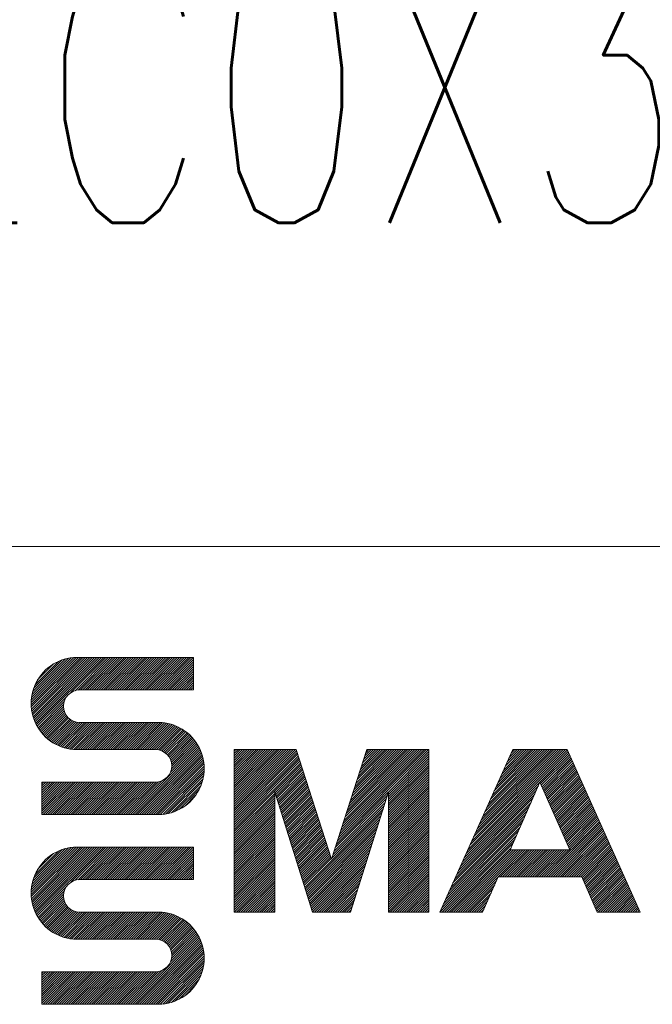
# Model space of a CAD drawing. Header units: millimetres. Extents: x 0 to 1189, y 0 to 841.
# Tile 13 of 26: x 1050 to 1061, y 18 to 37. Entities that reach past the tile are written whole.
import ezdxf

# ---------------------------------------------------------------- set-up
doc = ezdxf.new("R2010")
doc.units = ezdxf.units.MM
doc.layers.get('0').update_dxf_attribs({"linetype": 'CONTINUOUS'})
doc.layers.add('220', color=7, linetype='CONTINUOUS', true_color=0xffffff)
doc.styles.add('latin_extended', font='simplex.shx')

# ---------------------------------------------------------------- blocks, each defined once
blk = doc.blocks.new('HATCH7')
at = {"color": 1, "linetype": 'Continuous', "lineweight": 13}
for p, q in [((1053.513, 23.14), (1053.543, 23.17)), ((1053.513, 23.097), (1053.586, 23.17)), ((1053.513, 23.055), (1053.628, 23.17)), ((1053.513, 23.013), (1053.67, 23.17)), ((1053.513, 22.97), (1053.713, 23.17)), ((1053.513, 22.928), (1053.755, 23.17)), ((1053.513, 22.885), (1053.798, 23.17)), ((1053.513, 22.843), (1053.84, 23.17)), ((1053.513, 22.8), (1053.883, 23.17)), ((1053.513, 22.758), (1053.925, 23.17)), ((1053.513, 22.716), (1053.967, 23.17)), ((1053.513, 22.673), (1054.01, 23.17)), ((1053.513, 22.631), (1054.052, 23.17)), ((1053.513, 22.588), (1054.095, 23.17)), ((1053.513, 22.546), (1054.137, 23.17)), ((1053.513, 22.503), (1054.179, 23.17)), ((1053.513, 22.461), (1054.222, 23.17)), ((1053.513, 22.419), (1054.264, 23.17)), ((1053.513, 22.376), (1054.307, 23.17)), ((1053.513, 22.334), (1054.349, 23.17)), ((1053.513, 22.291), (1054.392, 23.17)), ((1053.513, 22.249), (1054.434, 23.17)), ((1053.513, 22.206), (1054.476, 23.17)), ((1053.513, 22.164), (1054.519, 23.17)), ((1053.513, 22.122), (1054.561, 23.17)), ((1053.513, 22.079), (1054.604, 23.17)), ((1053.513, 22.037), (1054.646, 23.17)), ((1053.513, 21.994), (1054.665, 23.147)), ((1053.513, 21.952), (1054.676, 23.115)), ((1053.513, 21.909), (1054.686, 23.083)), ((1055.423, 21.486), (1057.107, 23.17)), ((1055.444, 21.549), (1057.064, 23.17)), ((1055.464, 21.612), (1057.022, 23.17)), ((1055.484, 21.675), (1056.98, 23.17)), ((1055.505, 21.737), (1056.937, 23.17)), ((1055.525, 21.8), (1056.895, 23.17)), ((1055.545, 21.863), (1056.852, 23.17)), ((1055.565, 21.926), (1056.81, 23.17)), ((1055.586, 21.988), (1056.768, 23.17)), ((1055.606, 22.051), (1056.725, 23.17)), ((1055.626, 22.114), (1056.683, 23.17)), ((1055.647, 22.176), (1056.64, 23.17)), ((1055.667, 22.239), (1056.598, 23.17)), ((1055.687, 22.302), (1056.555, 23.17)), ((1055.708, 22.365), (1056.513, 23.17)), ((1055.728, 22.427), (1056.471, 23.17)), ((1055.748, 22.49), (1056.428, 23.17)), ((1055.768, 22.553), (1056.386, 23.17)), ((1055.789, 22.615), (1056.343, 23.17)), ((1055.809, 22.678), (1056.301, 23.17)), ((1055.829, 22.741), (1056.258, 23.17)), ((1055.85, 22.804), (1056.216, 23.17)), ((1055.87, 22.866), (1056.174, 23.17)), ((1055.89, 22.929), (1056.131, 23.17)), ((1055.91, 22.992), (1056.089, 23.17)), ((1055.931, 23.054), (1056.046, 23.17)), ((1055.951, 23.117), (1056.004, 23.17)), ((1056.363, 22.384), (1057.113, 23.134)), ((1056.363, 22.341), (1057.113, 23.091)), ((1053.513, 21.867), (1054.697, 23.051)), ((1053.513, 21.825), (1054.707, 23.019)), ((1053.513, 21.782), (1054.717, 22.986)), ((1053.513, 21.74), (1054.728, 22.954)), ((1053.513, 21.697), (1054.738, 22.922)), ((1056.363, 22.299), (1057.113, 23.049)), ((1056.363, 22.256), (1057.113, 23.006)), ((1056.363, 22.214), (1057.113, 22.964)), ((1056.363, 22.171), (1057.113, 22.921)), ((1053.513, 21.655), (1054.748, 22.89)), ((1054.269, 22.368), (1054.759, 22.858)), ((1054.279, 22.336), (1054.769, 22.826)), ((1054.289, 22.304), (1054.779, 22.794)), ((1054.299, 22.272), (1054.79, 22.762)), ((1054.31, 22.239), (1054.8, 22.73)), ((1056.363, 22.129), (1057.113, 22.879)), ((1056.363, 22.087), (1057.113, 22.837)), ((1056.363, 22.044), (1057.113, 22.794)), ((1056.363, 22.002), (1057.113, 22.752)), ((1054.32, 22.207), (1054.811, 22.698)), ((1054.33, 22.175), (1054.821, 22.666)), ((1054.34, 22.143), (1054.831, 22.634)), ((1054.35, 22.11), (1054.842, 22.602)), ((1054.36, 22.078), (1054.852, 22.57)), ((1054.371, 22.046), (1054.862, 22.538)), ((1056.363, 21.959), (1057.113, 22.709)), ((1056.363, 21.917), (1057.113, 22.667)), ((1056.363, 21.874), (1057.113, 22.624)), ((1056.363, 21.832), (1057.113, 22.582)), ((1056.363, 21.79), (1057.113, 22.54)), ((1053.513, 21.612), (1054.263, 22.362)), ((1054.381, 22.014), (1054.873, 22.506)), ((1054.391, 21.981), (1054.883, 22.474)), ((1054.401, 21.949), (1054.894, 22.442)), ((1054.411, 21.917), (1054.904, 22.409)), ((1054.422, 21.885), (1054.914, 22.377)), ((1055.403, 21.424), (1056.362, 22.382)), ((1056.363, 21.747), (1057.113, 22.497)), ((1056.363, 21.705), (1057.113, 22.455)), ((1056.363, 21.662), (1057.113, 22.412)), ((1056.363, 21.62), (1057.113, 22.37)), ((1053.513, 21.57), (1054.263, 22.32)), ((1053.513, 21.528), (1054.263, 22.278)), ((1053.513, 21.485), (1054.263, 22.235)), ((1053.513, 21.443), (1054.263, 22.193)), ((1054.432, 21.852), (1054.925, 22.345)), ((1054.442, 21.82), (1054.935, 22.313)), ((1054.452, 21.788), (1054.945, 22.281)), ((1054.462, 21.756), (1054.956, 22.249)), ((1054.472, 21.723), (1054.966, 22.217)), ((1054.483, 21.691), (1054.977, 22.185)), ((1055.342, 21.236), (1056.303, 22.196)), ((1055.363, 21.298), (1056.322, 22.258)), ((1055.383, 21.361), (1056.342, 22.32)), ((1056.363, 21.577), (1057.113, 22.327)), ((1056.363, 21.535), (1057.113, 22.285)), ((1056.363, 21.493), (1057.113, 22.243)), ((1056.363, 21.45), (1057.113, 22.2)), ((1053.513, 21.4), (1054.263, 22.15)), ((1053.513, 21.358), (1054.263, 22.108)), ((1053.513, 21.316), (1054.263, 22.066)), ((1053.513, 21.273), (1054.263, 22.023)), ((1054.493, 21.659), (1054.987, 22.153)), ((1054.503, 21.627), (1054.997, 22.121)), ((1054.513, 21.594), (1055.008, 22.089)), ((1054.523, 21.562), (1055.018, 22.057)), ((1054.534, 21.53), (1055.028, 22.025)), ((1054.544, 21.498), (1055.039, 21.993)), ((1054.819, 20.627), (1056.264, 22.072)), ((1054.829, 20.595), (1056.244, 22.01)), ((1055.322, 21.173), (1056.283, 22.134)), ((1056.363, 21.408), (1057.113, 22.158)), ((1056.363, 21.365), (1057.113, 22.115)), ((1056.363, 21.323), (1057.113, 22.073)), ((1056.363, 21.281), (1057.113, 22.031)), ((1053.513, 21.231), (1054.263, 21.981)), ((1053.513, 21.188), (1054.263, 21.938)), ((1053.513, 21.146), (1054.263, 21.896)), ((1053.513, 21.103), (1054.263, 21.853)), ((1053.513, 21.061), (1054.263, 21.811)), ((1054.554, 21.465), (1055.049, 21.961)), ((1054.564, 21.433), (1055.06, 21.929)), ((1054.574, 21.401), (1055.07, 21.897)), ((1054.584, 21.369), (1055.08, 21.865)), ((1054.595, 21.336), (1055.091, 21.832)), ((1054.839, 20.563), (1056.225, 21.948)), ((1054.849, 20.53), (1056.205, 21.886)), ((1054.859, 20.498), (1056.185, 21.824)), ((1056.363, 21.238), (1057.113, 21.988)), ((1056.363, 21.196), (1057.113, 21.946)), ((1056.363, 21.153), (1057.113, 21.903)), ((1056.363, 21.111), (1057.113, 21.861)), ((1056.363, 21.068), (1057.113, 21.818)), ((1053.513, 21.019), (1054.263, 21.769)), ((1053.513, 20.976), (1054.263, 21.726)), ((1053.513, 20.934), (1054.263, 21.684)), ((1053.513, 20.891), (1054.263, 21.641)), ((1054.605, 21.304), (1055.101, 21.8)), ((1054.615, 21.272), (1055.111, 21.768)), ((1054.625, 21.24), (1055.122, 21.736)), ((1054.635, 21.207), (1055.132, 21.704)), ((1054.646, 21.175), (1055.142, 21.672)), ((1054.656, 21.143), (1055.153, 21.64)), ((1054.87, 20.466), (1056.166, 21.762)), ((1054.88, 20.434), (1056.146, 21.7)), ((1054.89, 20.401), (1056.127, 21.638)), ((1056.363, 21.026), (1057.113, 21.776)), ((1056.363, 20.984), (1057.113, 21.734)), ((1056.363, 20.941), (1057.113, 21.691)), ((1056.363, 20.899), (1057.113, 21.649)), ((1053.513, 20.849), (1054.263, 21.599)), ((1053.513, 20.806), (1054.263, 21.556)), ((1053.513, 20.764), (1054.263, 21.514)), ((1053.513, 20.722), (1054.263, 21.472)), ((1054.666, 21.111), (1055.163, 21.608)), ((1054.676, 21.079), (1055.174, 21.576)), ((1054.686, 21.046), (1055.184, 21.544)), ((1054.696, 21.014), (1055.194, 21.512)), ((1054.707, 20.982), (1055.205, 21.48)), ((1054.717, 20.95), (1055.215, 21.448)), ((1054.9, 20.369), (1056.107, 21.576)), ((1054.91, 20.337), (1056.087, 21.514)), ((1054.92, 20.305), (1056.068, 21.452)), ((1056.363, 20.856), (1057.113, 21.606)), ((1056.363, 20.814), (1057.113, 21.564)), ((1056.363, 20.771), (1057.113, 21.521)), ((1056.363, 20.729), (1057.113, 21.479)), ((1053.513, 20.679), (1054.263, 21.429)), ((1053.513, 20.637), (1054.263, 21.387)), ((1053.513, 20.594), (1054.263, 21.344)), ((1053.513, 20.552), (1054.263, 21.302)), ((1054.727, 20.917), (1055.225, 21.416)), ((1054.737, 20.885), (1055.236, 21.384)), ((1054.747, 20.853), (1055.246, 21.352)), ((1054.758, 20.821), (1055.257, 21.32)), ((1054.768, 20.788), (1055.267, 21.288)), ((1054.931, 20.272), (1056.048, 21.39)), ((1054.941, 20.24), (1056.029, 21.328)), ((1054.951, 20.208), (1056.009, 21.266)), ((1056.363, 20.687), (1057.113, 21.437)), ((1056.363, 20.644), (1057.113, 21.394)), ((1056.363, 20.602), (1057.113, 21.352)), ((1056.363, 20.559), (1057.113, 21.309)), ((1056.363, 20.517), (1057.113, 21.267)), ((1053.513, 20.509), (1054.263, 21.259)), ((1053.513, 20.467), (1054.263, 21.217)), ((1053.513, 20.425), (1054.263, 21.175)), ((1053.513, 20.382), (1054.263, 21.132)), ((1053.513, 20.34), (1054.263, 21.09)), ((1054.778, 20.756), (1055.277, 21.255)), ((1054.788, 20.724), (1055.288, 21.223)), ((1054.798, 20.692), (1055.298, 21.191)), ((1054.808, 20.659), (1055.308, 21.159)), ((1054.961, 20.176), (1055.99, 21.204)), ((1054.998, 20.17), (1055.97, 21.142)), ((1055.04, 20.17), (1055.95, 21.08)), ((1056.363, 20.474), (1057.113, 21.224)), ((1056.363, 20.432), (1057.113, 21.182)), ((1056.363, 20.39), (1057.113, 21.14)), ((1056.363, 20.347), (1057.113, 21.097)), ((1053.513, 20.297), (1054.263, 21.047)), ((1053.513, 20.255), (1054.263, 21.005)), ((1053.513, 20.212), (1054.263, 20.962)), ((1053.513, 20.17), (1054.263, 20.92)), ((1055.083, 20.17), (1055.931, 21.018)), ((1055.125, 20.17), (1055.911, 20.956)), ((1056.363, 20.305), (1057.113, 21.055)), ((1056.363, 20.262), (1057.113, 21.012)), ((1056.363, 20.22), (1057.113, 20.97)), ((1056.363, 20.177), (1057.113, 20.927)), ((1053.555, 20.17), (1054.263, 20.878)), ((1053.598, 20.17), (1054.263, 20.835)), ((1053.64, 20.17), (1054.263, 20.793)), ((1053.683, 20.17), (1054.263, 20.75)), ((1055.168, 20.17), (1055.892, 20.894)), ((1055.21, 20.17), (1055.872, 20.832)), ((1055.252, 20.17), (1055.852, 20.77)), ((1056.398, 20.17), (1057.113, 20.885)), ((1056.44, 20.17), (1057.113, 20.843)), ((1056.483, 20.17), (1057.113, 20.8)), ((1056.525, 20.17), (1057.113, 20.758)), ((1053.725, 20.17), (1054.263, 20.708)), ((1053.768, 20.17), (1054.263, 20.665)), ((1053.81, 20.17), (1054.263, 20.623)), ((1053.852, 20.17), (1054.263, 20.581)), ((1053.895, 20.17), (1054.263, 20.538)), ((1055.295, 20.17), (1055.833, 20.708)), ((1055.337, 20.17), (1055.813, 20.646)), ((1055.38, 20.17), (1055.794, 20.584)), ((1056.568, 20.17), (1057.113, 20.715)), ((1056.61, 20.17), (1057.113, 20.673)), ((1056.653, 20.17), (1057.113, 20.63)), ((1056.695, 20.17), (1057.113, 20.588)), ((1056.737, 20.17), (1057.113, 20.546)), ((1053.937, 20.17), (1054.263, 20.496)), ((1053.98, 20.17), (1054.263, 20.453)), ((1054.022, 20.17), (1054.263, 20.411)), ((1054.064, 20.17), (1054.263, 20.368)), ((1055.422, 20.17), (1055.774, 20.522)), ((1055.465, 20.17), (1055.755, 20.46)), ((1055.507, 20.17), (1055.735, 20.398)), ((1056.78, 20.17), (1057.113, 20.503)), ((1056.822, 20.17), (1057.113, 20.461)), ((1056.865, 20.17), (1057.113, 20.418)), ((1056.907, 20.17), (1057.113, 20.376)), ((1054.107, 20.17), (1054.263, 20.326)), ((1054.149, 20.17), (1054.263, 20.284)), ((1054.192, 20.17), (1054.263, 20.241)), ((1054.234, 20.17), (1054.263, 20.199)), ((1055.549, 20.17), (1055.715, 20.336)), ((1055.592, 20.17), (1055.696, 20.274)), ((1055.634, 20.17), (1055.676, 20.212)), ((1056.949, 20.17), (1057.113, 20.333)), ((1056.992, 20.17), (1057.113, 20.291)), ((1057.034, 20.17), (1057.113, 20.249)), ((1057.077, 20.17), (1057.113, 20.206))]:
    blk.add_line(p, q, dxfattribs=at)
blk = doc.blocks.new('HATCH9')
at = {"color": 1, "linetype": 'Continuous', "lineweight": 13}
for p, q in [((1057.764, 21.173), (1059.694, 23.102)), ((1057.799, 21.25), (1059.68, 23.131)), ((1057.834, 21.327), (1059.667, 23.161)), ((1057.868, 21.404), (1059.634, 23.17)), ((1057.903, 21.481), (1059.592, 23.17)), ((1057.938, 21.559), (1059.549, 23.17)), ((1057.973, 21.636), (1059.507, 23.17)), ((1058.007, 21.713), (1059.464, 23.17)), ((1058.042, 21.79), (1059.422, 23.17)), ((1058.077, 21.867), (1059.38, 23.17)), ((1058.111, 21.944), (1059.337, 23.17)), ((1058.146, 22.021), (1059.295, 23.17)), ((1058.181, 22.099), (1059.252, 23.17)), ((1058.216, 22.176), (1059.21, 23.17)), ((1058.25, 22.253), (1059.167, 23.17)), ((1058.285, 22.33), (1059.125, 23.17)), ((1058.32, 22.407), (1059.083, 23.17)), ((1058.354, 22.484), (1059.04, 23.17)), ((1058.389, 22.561), (1058.998, 23.17)), ((1058.424, 22.638), (1058.955, 23.17)), ((1058.459, 22.716), (1058.913, 23.17)), ((1058.493, 22.793), (1058.87, 23.17)), ((1058.528, 22.87), (1058.828, 23.17)), ((1058.563, 22.947), (1058.786, 23.17)), ((1058.597, 23.024), (1058.743, 23.17)), ((1058.632, 23.101), (1058.701, 23.17)), ((1059.175, 22.541), (1059.707, 23.073)), ((1059.188, 22.511), (1059.72, 23.044)), ((1059.201, 22.482), (1059.733, 23.014)), ((1059.214, 22.453), (1059.746, 22.985)), ((1059.227, 22.423), (1059.759, 22.956)), ((1059.24, 22.394), (1059.773, 22.927)), ((1059.253, 22.364), (1059.786, 22.897)), ((1059.266, 22.335), (1059.799, 22.868)), ((1059.279, 22.305), (1059.812, 22.839)), ((1059.292, 22.276), (1059.825, 22.809)), ((1059.305, 22.247), (1059.838, 22.78)), ((1059.318, 22.217), (1059.852, 22.751)), ((1059.331, 22.188), (1059.865, 22.722)), ((1059.344, 22.158), (1059.878, 22.692)), ((1059.357, 22.129), (1059.891, 22.663)), ((1059.37, 22.099), (1059.904, 22.634)), ((1059.383, 22.07), (1059.917, 22.605)), ((1059.396, 22.041), (1059.931, 22.575)), ((1059.409, 22.011), (1059.944, 22.546)), ((1057.695, 21.019), (1059.099, 22.423)), ((1057.73, 21.096), (1059.133, 22.499)), ((1059.422, 21.982), (1059.957, 22.517)), ((1059.435, 21.952), (1059.97, 22.488)), ((1059.448, 21.923), (1059.983, 22.458)), ((1059.461, 21.893), (1059.996, 22.429)), ((1059.474, 21.864), (1060.01, 22.4)), ((1059.487, 21.835), (1060.023, 22.371)), ((1057.591, 20.787), (1058.998, 22.195)), ((1057.625, 20.864), (1059.032, 22.271)), ((1057.66, 20.941), (1059.066, 22.347)), ((1059.5, 21.805), (1060.036, 22.341)), ((1059.513, 21.776), (1060.049, 22.312)), ((1059.526, 21.746), (1060.062, 22.283)), ((1059.539, 21.717), (1060.075, 22.254)), ((1059.552, 21.688), (1060.089, 22.224)), ((1059.565, 21.658), (1060.102, 22.195)), ((1057.521, 20.633), (1058.931, 22.043)), ((1057.556, 20.71), (1058.965, 22.119)), ((1059.578, 21.629), (1060.115, 22.166)), ((1059.591, 21.599), (1060.128, 22.137)), ((1059.604, 21.57), (1060.141, 22.107)), ((1059.617, 21.54), (1060.154, 22.078)), ((1059.63, 21.511), (1060.168, 22.049)), ((1059.643, 21.482), (1060.181, 22.019)), ((1059.656, 21.452), (1060.194, 21.99)), ((1057.417, 20.401), (1058.83, 21.815)), ((1057.452, 20.479), (1058.864, 21.891)), ((1057.487, 20.556), (1058.898, 21.967)), ((1059.236, 20.82), (1060.26, 21.844)), ((1059.278, 20.82), (1060.273, 21.815)), ((1059.669, 21.423), (1060.207, 21.961)), ((1059.682, 21.393), (1060.22, 21.932)), ((1059.695, 21.364), (1060.233, 21.902)), ((1059.708, 21.334), (1060.247, 21.873)), ((1057.348, 20.247), (1058.763, 21.663)), ((1057.382, 20.324), (1058.797, 21.739)), ((1059.321, 20.82), (1060.286, 21.785)), ((1059.363, 20.82), (1060.299, 21.756)), ((1059.405, 20.82), (1060.312, 21.727)), ((1059.448, 20.82), (1060.326, 21.698)), ((1059.49, 20.82), (1060.339, 21.668)), ((1059.533, 20.82), (1060.352, 21.639)), ((1057.313, 20.17), (1058.73, 21.587)), ((1057.355, 20.17), (1058.696, 21.511)), ((1059.575, 20.82), (1060.365, 21.61)), ((1059.618, 20.82), (1060.378, 21.581)), ((1059.66, 20.82), (1060.391, 21.551)), ((1059.702, 20.82), (1060.405, 21.522)), ((1059.745, 20.82), (1060.418, 21.493)), ((1059.787, 20.82), (1060.431, 21.464)), ((1057.398, 20.17), (1058.662, 21.435)), ((1057.44, 20.17), (1058.629, 21.359)), ((1057.483, 20.17), (1058.633, 21.32)), ((1057.525, 20.17), (1058.675, 21.32)), ((1057.568, 20.17), (1058.718, 21.32)), ((1057.61, 20.17), (1058.76, 21.32)), ((1057.652, 20.17), (1058.802, 21.32)), ((1057.695, 20.17), (1058.845, 21.32)), ((1057.737, 20.17), (1058.887, 21.32)), ((1058.43, 20.82), (1058.93, 21.32)), ((1058.472, 20.82), (1058.972, 21.32)), ((1058.514, 20.82), (1059.014, 21.32)), ((1058.557, 20.82), (1059.057, 21.32)), ((1058.599, 20.82), (1059.099, 21.32)), ((1058.642, 20.82), (1059.142, 21.32)), ((1058.684, 20.82), (1059.184, 21.32)), ((1058.727, 20.82), (1059.227, 21.32)), ((1058.769, 20.82), (1059.269, 21.32)), ((1058.811, 20.82), (1059.311, 21.32)), ((1058.854, 20.82), (1059.354, 21.32)), ((1058.896, 20.82), (1059.396, 21.32)), ((1058.939, 20.82), (1059.439, 21.32)), ((1058.981, 20.82), (1059.481, 21.32)), ((1059.024, 20.82), (1059.524, 21.32)), ((1059.066, 20.82), (1059.566, 21.32)), ((1059.108, 20.82), (1059.608, 21.32)), ((1059.151, 20.82), (1059.651, 21.32)), ((1059.193, 20.82), (1059.693, 21.32)), ((1059.83, 20.82), (1060.444, 21.434)), ((1059.872, 20.82), (1060.457, 21.405)), ((1059.915, 20.82), (1060.47, 21.376)), ((1059.942, 20.805), (1060.484, 21.346)), ((1059.955, 20.775), (1060.497, 21.317)), ((1059.968, 20.746), (1060.51, 21.288)), ((1059.981, 20.717), (1060.523, 21.259)), ((1059.994, 20.687), (1060.536, 21.229)), ((1060.007, 20.658), (1060.549, 21.2)), ((1060.02, 20.628), (1060.563, 21.171)), ((1060.033, 20.599), (1060.576, 21.142)), ((1060.046, 20.569), (1060.589, 21.112)), ((1060.059, 20.54), (1060.602, 21.083)), ((1060.072, 20.511), (1060.615, 21.054)), ((1060.085, 20.481), (1060.628, 21.025)), ((1060.098, 20.452), (1060.642, 20.995)), ((1060.111, 20.422), (1060.655, 20.966)), ((1060.124, 20.393), (1060.668, 20.937)), ((1060.137, 20.363), (1060.681, 20.908)), ((1057.78, 20.17), (1058.36, 20.75)), ((1060.15, 20.334), (1060.694, 20.878)), ((1060.163, 20.305), (1060.707, 20.849)), ((1060.176, 20.275), (1060.721, 20.82)), ((1060.189, 20.246), (1060.734, 20.791)), ((1060.202, 20.216), (1060.747, 20.761)), ((1060.215, 20.187), (1060.76, 20.732)), ((1057.822, 20.17), (1058.327, 20.674)), ((1057.864, 20.17), (1058.293, 20.598)), ((1060.24, 20.17), (1060.773, 20.703)), ((1060.283, 20.17), (1060.786, 20.674)), ((1060.325, 20.17), (1060.8, 20.644)), ((1060.368, 20.17), (1060.813, 20.615)), ((1060.41, 20.17), (1060.826, 20.586)), ((1060.453, 20.17), (1060.839, 20.556)), ((1057.907, 20.17), (1058.259, 20.522)), ((1057.949, 20.17), (1058.226, 20.446)), ((1057.992, 20.17), (1058.192, 20.37)), ((1060.495, 20.17), (1060.852, 20.527)), ((1060.537, 20.17), (1060.865, 20.498)), ((1060.58, 20.17), (1060.879, 20.469)), ((1060.622, 20.17), (1060.892, 20.439)), ((1060.665, 20.17), (1060.905, 20.41)), ((1060.707, 20.17), (1060.918, 20.381)), ((1058.034, 20.17), (1058.159, 20.294)), ((1058.077, 20.17), (1058.125, 20.218)), ((1060.749, 20.17), (1060.931, 20.352)), ((1060.792, 20.17), (1060.944, 20.322)), ((1060.834, 20.17), (1060.958, 20.293)), ((1060.877, 20.17), (1060.971, 20.264)), ((1060.919, 20.17), (1060.984, 20.235)), ((1060.962, 20.17), (1060.997, 20.205)), ((1061.004, 20.17), (1061.01, 20.176))]:
    blk.add_line(p, q, dxfattribs=at)
blk = doc.blocks.new('HATCH11')
at = {"color": 1, "linetype": 'Continuous', "lineweight": 13}
for p, q in [((1049.765, 20.539), (1050.597, 21.371)), ((1049.765, 20.496), (1050.639, 21.371)), ((1049.767, 20.456), (1050.681, 21.37)), ((1049.767, 20.583), (1050.552, 21.369)), ((1049.771, 20.417), (1050.723, 21.37)), ((1049.772, 20.63), (1050.505, 21.364)), ((1049.776, 20.38), (1050.766, 21.37)), ((1049.78, 20.681), (1050.455, 21.356)), ((1049.783, 20.345), (1050.808, 21.37)), ((1049.791, 20.31), (1050.85, 21.37)), ((1049.792, 20.736), (1050.4, 21.343)), ((1049.8, 20.277), (1050.893, 21.37)), ((1049.81, 20.245), (1050.935, 21.37)), ((1049.811, 20.797), (1050.339, 21.325)), ((1049.821, 20.214), (1050.978, 21.37)), ((1049.834, 20.183), (1051.02, 21.37)), ((1049.838, 20.867), (1050.269, 21.297)), ((1049.847, 20.154), (1051.063, 21.37)), ((1049.861, 20.126), (1051.105, 21.37)), ((1050.498, 20.721), (1051.147, 21.37)), ((1050.577, 20.757), (1051.19, 21.37)), ((1050.631, 20.768), (1051.232, 21.37)), ((1050.675, 20.77), (1051.275, 21.37)), ((1050.717, 20.77), (1051.317, 21.37)), ((1050.76, 20.77), (1051.36, 21.37)), ((1050.802, 20.77), (1051.402, 21.37)), ((1050.844, 20.77), (1051.444, 21.37)), ((1050.887, 20.77), (1051.487, 21.37)), ((1050.929, 20.77), (1051.529, 21.37)), ((1050.972, 20.77), (1051.572, 21.37)), ((1051.014, 20.77), (1051.614, 21.37)), ((1051.057, 20.77), (1051.657, 21.37)), ((1051.099, 20.77), (1051.699, 21.37)), ((1051.141, 20.77), (1051.741, 21.37)), ((1051.184, 20.77), (1051.784, 21.37)), ((1051.226, 20.77), (1051.826, 21.37)), ((1051.269, 20.77), (1051.869, 21.37)), ((1051.311, 20.77), (1051.911, 21.37)), ((1051.354, 20.77), (1051.954, 21.37)), ((1051.396, 20.77), (1051.996, 21.37)), ((1051.438, 20.77), (1052.038, 21.37)), ((1051.481, 20.77), (1052.081, 21.37)), ((1051.523, 20.77), (1052.123, 21.37)), ((1051.566, 20.77), (1052.166, 21.37)), ((1051.608, 20.77), (1052.208, 21.37)), ((1051.651, 20.77), (1052.251, 21.37)), ((1051.693, 20.77), (1052.293, 21.37)), ((1051.735, 20.77), (1052.335, 21.37)), ((1051.778, 20.77), (1052.378, 21.37)), ((1051.82, 20.77), (1052.42, 21.37)), ((1051.863, 20.77), (1052.463, 21.37)), ((1051.905, 20.77), (1052.505, 21.37)), ((1051.948, 20.77), (1052.548, 21.37)), ((1051.99, 20.77), (1052.59, 21.37)), ((1052.032, 20.77), (1052.632, 21.37)), ((1052.075, 20.77), (1052.675, 21.37)), ((1052.117, 20.77), (1052.717, 21.37)), ((1052.16, 20.77), (1052.76, 21.37)), ((1052.202, 20.77), (1052.763, 21.331)), ((1052.245, 20.77), (1052.763, 21.288)), ((1049.884, 20.955), (1050.181, 21.252)), ((1052.287, 20.77), (1052.763, 21.246)), ((1052.329, 20.77), (1052.763, 21.204)), ((1052.372, 20.77), (1052.763, 21.161)), ((1052.414, 20.77), (1052.763, 21.119)), ((1052.457, 20.77), (1052.763, 21.076)), ((1052.499, 20.77), (1052.763, 21.034)), ((1052.542, 20.77), (1052.763, 20.991)), ((1052.584, 20.77), (1052.763, 20.949)), ((1052.626, 20.77), (1052.763, 20.907)), ((1052.669, 20.77), (1052.763, 20.864)), ((1052.711, 20.77), (1052.763, 20.822)), ((1052.754, 20.77), (1052.763, 20.779)), ((1049.876, 20.099), (1050.412, 20.635)), ((1049.892, 20.072), (1050.375, 20.556)), ((1049.908, 20.046), (1050.365, 20.502)), ((1049.926, 20.021), (1050.363, 20.458)), ((1049.944, 19.997), (1050.367, 20.42)), ((1049.963, 19.973), (1050.375, 20.385)), ((1049.983, 19.951), (1050.386, 20.354)), ((1050.003, 19.929), (1050.4, 20.326)), ((1050.024, 19.907), (1050.416, 20.299)), ((1050.046, 19.887), (1050.435, 20.275)), ((1050.069, 19.867), (1050.455, 20.253)), ((1050.093, 19.848), (1050.478, 20.234)), ((1050.117, 19.83), (1050.503, 20.216)), ((1050.142, 19.813), (1050.53, 20.201)), ((1050.168, 19.796), (1050.56, 20.188)), ((1050.194, 19.78), (1050.592, 20.178)), ((1050.222, 19.765), (1050.628, 20.172)), ((1051.611, 19.67), (1052.113, 20.171)), ((1050.25, 19.751), (1050.669, 20.17)), ((1050.279, 19.738), (1050.711, 20.17)), ((1050.309, 19.726), (1050.754, 20.17)), ((1050.34, 19.714), (1050.796, 20.17)), ((1050.373, 19.704), (1050.838, 20.17)), ((1050.406, 19.695), (1050.881, 20.17)), ((1050.44, 19.687), (1050.923, 20.17)), ((1050.476, 19.68), (1050.966, 20.17)), ((1050.513, 19.675), (1051.008, 20.17)), ((1050.552, 19.671), (1051.051, 20.17)), ((1050.592, 19.669), (1051.093, 20.17)), ((1050.634, 19.669), (1051.135, 20.17)), ((1050.678, 19.67), (1051.178, 20.17)), ((1050.72, 19.67), (1051.22, 20.17)), ((1050.763, 19.67), (1051.263, 20.17)), ((1050.805, 19.67), (1051.305, 20.17)), ((1050.848, 19.67), (1051.348, 20.17)), ((1050.89, 19.67), (1051.39, 20.17)), ((1050.932, 19.67), (1051.432, 20.17)), ((1050.975, 19.67), (1051.475, 20.17)), ((1051.017, 19.67), (1051.517, 20.17)), ((1051.06, 19.67), (1051.56, 20.17)), ((1051.102, 19.67), (1051.602, 20.17)), ((1051.145, 19.67), (1051.645, 20.17)), ((1051.187, 19.67), (1051.687, 20.17)), ((1051.229, 19.67), (1051.729, 20.17)), ((1051.272, 19.67), (1051.772, 20.17)), ((1051.314, 19.67), (1051.814, 20.17)), ((1051.357, 19.67), (1051.857, 20.17)), ((1051.399, 19.67), (1051.899, 20.17)), ((1051.442, 19.67), (1051.942, 20.17)), ((1051.484, 19.67), (1051.984, 20.17)), ((1051.526, 19.67), (1052.026, 20.17)), ((1051.569, 19.67), (1052.069, 20.17)), ((1051.654, 19.67), (1052.154, 20.17)), ((1051.696, 19.67), (1052.193, 20.167)), ((1051.738, 19.67), (1052.231, 20.163)), ((1051.781, 19.67), (1052.268, 20.157)), ((1051.823, 19.67), (1052.303, 20.149)), ((1051.866, 19.67), (1052.336, 20.141)), ((1051.908, 19.67), (1052.369, 20.131)), ((1051.951, 19.67), (1052.401, 20.12)), ((1051.993, 19.67), (1052.431, 20.108)), ((1052.035, 19.67), (1052.461, 20.096)), ((1052.078, 19.67), (1052.49, 20.082)), ((1052.116, 19.665), (1052.518, 20.067)), ((1052.15, 19.657), (1052.545, 20.052)), ((1052.181, 19.646), (1052.571, 20.036)), ((1052.209, 19.632), (1052.596, 20.019)), ((1052.235, 19.615), (1052.621, 20.001)), ((1052.259, 19.597), (1052.645, 19.982)), ((1052.281, 19.576), (1052.668, 19.963)), ((1052.301, 19.553), (1052.69, 19.943)), ((1052.318, 19.528), (1052.712, 19.922)), ((1052.333, 19.501), (1052.733, 19.901)), ((1052.346, 19.471), (1052.753, 19.878)), ((1052.355, 19.438), (1052.772, 19.855)), ((1052.361, 19.402), (1052.791, 19.831)), ((1051.599, 18.47), (1052.857, 19.728)), ((1051.642, 18.47), (1052.872, 19.7)), ((1051.684, 18.47), (1052.886, 19.672)), ((1051.726, 18.47), (1052.898, 19.642)), ((1052.339, 19.252), (1052.842, 19.755)), ((1052.358, 19.313), (1052.826, 19.781)), ((1052.363, 19.361), (1052.809, 19.807)), ((1051.769, 18.47), (1052.91, 19.611)), ((1051.811, 18.47), (1052.921, 19.58)), ((1051.854, 18.47), (1052.931, 19.547)), ((1051.896, 18.47), (1052.939, 19.513)), ((1051.939, 18.47), (1052.947, 19.478)), ((1051.981, 18.47), (1052.953, 19.442)), ((1052.023, 18.47), (1052.957, 19.404)), ((1052.066, 18.47), (1052.96, 19.365)), ((1052.107, 18.469), (1052.962, 19.323)), ((1052.15, 18.47), (1052.961, 19.28)), ((1051.557, 18.47), (1052.181, 19.094)), ((1052.196, 18.473), (1052.957, 19.234)), ((1052.245, 18.479), (1052.951, 19.185)), ((1052.298, 18.489), (1052.941, 19.133)), ((1049.963, 19.04), (1049.993, 19.07)), ((1049.963, 18.998), (1050.035, 19.07)), ((1049.963, 18.955), (1050.078, 19.07)), ((1049.963, 18.913), (1050.12, 19.07)), ((1049.963, 18.87), (1050.163, 19.07)), ((1049.963, 18.828), (1050.205, 19.07)), ((1049.963, 18.785), (1050.248, 19.07)), ((1049.963, 18.743), (1050.29, 19.07)), ((1049.963, 18.701), (1050.332, 19.07)), ((1049.963, 18.658), (1050.375, 19.07)), ((1049.963, 18.616), (1050.417, 19.07)), ((1049.963, 18.573), (1050.46, 19.07)), ((1049.963, 18.531), (1050.502, 19.07)), ((1049.963, 18.488), (1050.545, 19.07)), ((1049.987, 18.47), (1050.587, 19.07)), ((1050.029, 18.47), (1050.629, 19.07)), ((1050.072, 18.47), (1050.672, 19.07)), ((1050.114, 18.47), (1050.714, 19.07)), ((1050.157, 18.47), (1050.757, 19.07)), ((1050.199, 18.47), (1050.799, 19.07)), ((1050.242, 18.47), (1050.842, 19.07)), ((1050.284, 18.47), (1050.884, 19.07)), ((1050.326, 18.47), (1050.926, 19.07)), ((1050.369, 18.47), (1050.969, 19.07)), ((1050.411, 18.47), (1051.011, 19.07)), ((1050.454, 18.47), (1051.054, 19.07)), ((1050.496, 18.47), (1051.096, 19.07)), ((1050.538, 18.47), (1051.138, 19.07)), ((1050.581, 18.47), (1051.181, 19.07)), ((1050.623, 18.47), (1051.223, 19.07)), ((1050.666, 18.47), (1051.266, 19.07)), ((1050.708, 18.47), (1051.308, 19.07)), ((1050.751, 18.47), (1051.351, 19.07)), ((1050.793, 18.47), (1051.393, 19.07)), ((1050.835, 18.47), (1051.435, 19.07)), ((1050.878, 18.47), (1051.478, 19.07)), ((1050.92, 18.47), (1051.52, 19.07)), ((1050.963, 18.47), (1051.563, 19.07)), ((1051.005, 18.47), (1051.605, 19.07)), ((1051.048, 18.47), (1051.648, 19.07)), ((1051.09, 18.47), (1051.69, 19.07)), ((1051.132, 18.47), (1051.732, 19.07)), ((1051.175, 18.47), (1051.775, 19.07)), ((1051.217, 18.47), (1051.817, 19.07)), ((1051.26, 18.47), (1051.86, 19.07)), ((1051.302, 18.47), (1051.902, 19.07)), ((1051.345, 18.47), (1051.945, 19.07)), ((1051.387, 18.47), (1051.987, 19.07)), ((1051.429, 18.47), (1052.029, 19.07)), ((1051.472, 18.47), (1052.072, 19.07)), ((1051.514, 18.47), (1052.12, 19.075)), ((1052.355, 18.505), (1052.926, 19.075)), ((1052.42, 18.527), (1052.903, 19.01)), ((1052.497, 18.561), (1052.869, 18.934)), ((1052.605, 18.627), (1052.803, 18.826))]:
    blk.add_line(p, q, dxfattribs=at)
blk = doc.blocks.new('HATCH13')
at = {"color": 1, "linetype": 'Continuous', "lineweight": 13}
for p, q in [((1049.765, 24.039), (1050.597, 24.871)), ((1049.765, 23.996), (1050.639, 24.871)), ((1049.767, 23.956), (1050.681, 24.87)), ((1049.767, 24.083), (1050.552, 24.869)), ((1049.771, 23.917), (1050.723, 24.87)), ((1049.772, 24.13), (1050.505, 24.864)), ((1049.776, 23.88), (1050.766, 24.87)), ((1049.78, 24.181), (1050.455, 24.856)), ((1049.783, 23.845), (1050.808, 24.87)), ((1049.791, 23.81), (1050.85, 24.87)), ((1049.792, 24.236), (1050.4, 24.843)), ((1049.8, 23.777), (1050.893, 24.87)), ((1049.81, 23.745), (1050.935, 24.87)), ((1049.811, 24.297), (1050.339, 24.825)), ((1049.821, 23.714), (1050.978, 24.87)), ((1049.834, 23.683), (1051.02, 24.87)), ((1049.838, 24.367), (1050.269, 24.797)), ((1049.847, 23.654), (1051.063, 24.87)), ((1049.861, 23.626), (1051.105, 24.87)), ((1049.884, 24.455), (1050.181, 24.752)), ((1050.498, 24.221), (1051.147, 24.87)), ((1050.577, 24.257), (1051.19, 24.87)), ((1050.631, 24.268), (1051.232, 24.87)), ((1050.675, 24.27), (1051.275, 24.87)), ((1050.717, 24.27), (1051.317, 24.87)), ((1050.76, 24.27), (1051.36, 24.87)), ((1050.802, 24.27), (1051.402, 24.87)), ((1050.844, 24.27), (1051.444, 24.87)), ((1050.887, 24.27), (1051.487, 24.87)), ((1050.929, 24.27), (1051.529, 24.87)), ((1050.972, 24.27), (1051.572, 24.87)), ((1051.014, 24.27), (1051.614, 24.87)), ((1051.057, 24.27), (1051.657, 24.87)), ((1051.099, 24.27), (1051.699, 24.87)), ((1051.141, 24.27), (1051.741, 24.87)), ((1051.184, 24.27), (1051.784, 24.87)), ((1051.226, 24.27), (1051.826, 24.87)), ((1051.269, 24.27), (1051.869, 24.87)), ((1051.311, 24.27), (1051.911, 24.87)), ((1051.354, 24.27), (1051.954, 24.87)), ((1051.396, 24.27), (1051.996, 24.87)), ((1051.438, 24.27), (1052.038, 24.87)), ((1051.481, 24.27), (1052.081, 24.87)), ((1051.523, 24.27), (1052.123, 24.87)), ((1051.566, 24.27), (1052.166, 24.87)), ((1051.608, 24.27), (1052.208, 24.87)), ((1051.651, 24.27), (1052.251, 24.87)), ((1051.693, 24.27), (1052.293, 24.87)), ((1051.735, 24.27), (1052.335, 24.87)), ((1051.778, 24.27), (1052.378, 24.87)), ((1051.82, 24.27), (1052.42, 24.87)), ((1051.863, 24.27), (1052.463, 24.87)), ((1051.905, 24.27), (1052.505, 24.87)), ((1051.948, 24.27), (1052.548, 24.87)), ((1051.99, 24.27), (1052.59, 24.87)), ((1052.032, 24.27), (1052.632, 24.87)), ((1052.075, 24.27), (1052.675, 24.87)), ((1052.117, 24.27), (1052.717, 24.87)), ((1052.16, 24.27), (1052.76, 24.87)), ((1052.202, 24.27), (1052.763, 24.831)), ((1052.245, 24.27), (1052.763, 24.788)), ((1052.287, 24.27), (1052.763, 24.746)), ((1052.329, 24.27), (1052.763, 24.704)), ((1052.372, 24.27), (1052.763, 24.661)), ((1052.414, 24.27), (1052.763, 24.619)), ((1052.457, 24.27), (1052.763, 24.576)), ((1052.499, 24.27), (1052.763, 24.534)), ((1052.542, 24.27), (1052.763, 24.491)), ((1052.584, 24.27), (1052.763, 24.449)), ((1052.626, 24.27), (1052.763, 24.407)), ((1052.669, 24.27), (1052.763, 24.364)), ((1052.711, 24.27), (1052.763, 24.322)), ((1052.754, 24.27), (1052.763, 24.279)), ((1049.876, 23.599), (1050.412, 24.135)), ((1049.892, 23.572), (1050.375, 24.056)), ((1049.908, 23.546), (1050.365, 24.002)), ((1049.926, 23.521), (1050.363, 23.958)), ((1049.944, 23.497), (1050.367, 23.92)), ((1049.963, 23.473), (1050.375, 23.885)), ((1049.983, 23.451), (1050.386, 23.854)), ((1050.003, 23.429), (1050.4, 23.826)), ((1050.024, 23.407), (1050.416, 23.799)), ((1050.046, 23.387), (1050.435, 23.775)), ((1050.069, 23.367), (1050.455, 23.753)), ((1050.093, 23.348), (1050.478, 23.734)), ((1050.117, 23.33), (1050.503, 23.716)), ((1050.142, 23.313), (1050.53, 23.701)), ((1050.168, 23.296), (1050.56, 23.688)), ((1050.194, 23.28), (1050.592, 23.678)), ((1050.222, 23.265), (1050.628, 23.672)), ((1050.25, 23.251), (1050.669, 23.67)), ((1050.279, 23.238), (1050.711, 23.67)), ((1050.309, 23.226), (1050.754, 23.67)), ((1050.34, 23.214), (1050.796, 23.67)), ((1050.373, 23.204), (1050.838, 23.67)), ((1050.406, 23.195), (1050.881, 23.67)), ((1050.44, 23.187), (1050.923, 23.67)), ((1050.476, 23.18), (1050.966, 23.67)), ((1050.513, 23.175), (1051.008, 23.67)), ((1050.552, 23.171), (1051.051, 23.67)), ((1050.592, 23.169), (1051.093, 23.67)), ((1050.634, 23.169), (1051.135, 23.67)), ((1050.678, 23.17), (1051.178, 23.67)), ((1050.72, 23.17), (1051.22, 23.67)), ((1050.763, 23.17), (1051.263, 23.67)), ((1050.805, 23.17), (1051.305, 23.67)), ((1050.848, 23.17), (1051.348, 23.67)), ((1050.89, 23.17), (1051.39, 23.67)), ((1050.932, 23.17), (1051.432, 23.67)), ((1050.975, 23.17), (1051.475, 23.67)), ((1051.017, 23.17), (1051.517, 23.67)), ((1051.06, 23.17), (1051.56, 23.67)), ((1051.102, 23.17), (1051.602, 23.67)), ((1051.145, 23.17), (1051.645, 23.67)), ((1051.187, 23.17), (1051.687, 23.67)), ((1051.229, 23.17), (1051.729, 23.67)), ((1051.272, 23.17), (1051.772, 23.67)), ((1051.314, 23.17), (1051.814, 23.67)), ((1051.357, 23.17), (1051.857, 23.67)), ((1051.399, 23.17), (1051.899, 23.67)), ((1051.442, 23.17), (1051.942, 23.67)), ((1051.484, 23.17), (1051.984, 23.67)), ((1051.526, 23.17), (1052.026, 23.67)), ((1051.569, 23.17), (1052.069, 23.67)), ((1051.611, 23.17), (1052.113, 23.671)), ((1051.654, 23.17), (1052.154, 23.67)), ((1051.696, 23.17), (1052.193, 23.667)), ((1051.738, 23.17), (1052.231, 23.663)), ((1051.781, 23.17), (1052.268, 23.657)), ((1051.823, 23.17), (1052.303, 23.649)), ((1051.866, 23.17), (1052.336, 23.641)), ((1051.908, 23.17), (1052.369, 23.631)), ((1051.951, 23.17), (1052.401, 23.62)), ((1051.993, 23.17), (1052.431, 23.608)), ((1052.035, 23.17), (1052.461, 23.596)), ((1052.078, 23.17), (1052.49, 23.582)), ((1052.116, 23.165), (1052.518, 23.567)), ((1052.15, 23.157), (1052.545, 23.552)), ((1052.181, 23.146), (1052.571, 23.536)), ((1052.209, 23.132), (1052.596, 23.519)), ((1052.235, 23.115), (1052.621, 23.501)), ((1052.259, 23.097), (1052.645, 23.482)), ((1052.281, 23.076), (1052.668, 23.463)), ((1052.301, 23.053), (1052.69, 23.443)), ((1052.318, 23.028), (1052.712, 23.422)), ((1052.333, 23.001), (1052.733, 23.401)), ((1052.346, 22.971), (1052.753, 23.378)), ((1052.355, 22.938), (1052.772, 23.355)), ((1052.358, 22.813), (1052.826, 23.281)), ((1052.361, 22.902), (1052.791, 23.331)), ((1052.363, 22.861), (1052.809, 23.307)), ((1051.599, 21.97), (1052.857, 23.228)), ((1051.642, 21.97), (1052.872, 23.2)), ((1051.684, 21.97), (1052.886, 23.172)), ((1051.726, 21.97), (1052.898, 23.142)), ((1051.769, 21.97), (1052.91, 23.111)), ((1051.811, 21.97), (1052.921, 23.08)), ((1052.339, 22.752), (1052.842, 23.255)), ((1051.854, 21.97), (1052.931, 23.047)), ((1051.896, 21.97), (1052.939, 23.013)), ((1051.939, 21.97), (1052.947, 22.978)), ((1051.981, 21.97), (1052.953, 22.942)), ((1052.023, 21.97), (1052.957, 22.904)), ((1052.066, 21.97), (1052.96, 22.865)), ((1052.107, 21.969), (1052.962, 22.823)), ((1052.15, 21.97), (1052.961, 22.78)), ((1052.196, 21.973), (1052.957, 22.734)), ((1049.963, 22.54), (1049.993, 22.57)), ((1049.963, 22.498), (1050.035, 22.57)), ((1049.963, 22.455), (1050.078, 22.57)), ((1049.963, 22.413), (1050.12, 22.57)), ((1049.963, 22.37), (1050.163, 22.57)), ((1049.963, 22.328), (1050.205, 22.57)), ((1049.963, 22.285), (1050.248, 22.57)), ((1049.963, 22.243), (1050.29, 22.57)), ((1049.963, 22.201), (1050.332, 22.57)), ((1049.963, 22.158), (1050.375, 22.57)), ((1049.963, 22.116), (1050.417, 22.57)), ((1049.963, 22.073), (1050.46, 22.57)), ((1049.963, 22.031), (1050.502, 22.57)), ((1049.963, 21.988), (1050.545, 22.57)), ((1049.987, 21.97), (1050.587, 22.57)), ((1050.029, 21.97), (1050.629, 22.57)), ((1050.072, 21.97), (1050.672, 22.57)), ((1050.114, 21.97), (1050.714, 22.57)), ((1050.157, 21.97), (1050.757, 22.57)), ((1050.199, 21.97), (1050.799, 22.57)), ((1050.242, 21.97), (1050.842, 22.57)), ((1050.284, 21.97), (1050.884, 22.57)), ((1050.326, 21.97), (1050.926, 22.57)), ((1050.369, 21.97), (1050.969, 22.57)), ((1050.411, 21.97), (1051.011, 22.57)), ((1050.454, 21.97), (1051.054, 22.57)), ((1050.496, 21.97), (1051.096, 22.57)), ((1050.538, 21.97), (1051.138, 22.57)), ((1050.581, 21.97), (1051.181, 22.57)), ((1050.623, 21.97), (1051.223, 22.57)), ((1050.666, 21.97), (1051.266, 22.57)), ((1050.708, 21.97), (1051.308, 22.57)), ((1050.751, 21.97), (1051.351, 22.57)), ((1050.793, 21.97), (1051.393, 22.57)), ((1050.835, 21.97), (1051.435, 22.57)), ((1050.878, 21.97), (1051.478, 22.57)), ((1050.92, 21.97), (1051.52, 22.57)), ((1050.963, 21.97), (1051.563, 22.57)), ((1051.005, 21.97), (1051.605, 22.57)), ((1051.048, 21.97), (1051.648, 22.57)), ((1051.09, 21.97), (1051.69, 22.57)), ((1051.132, 21.97), (1051.732, 22.57)), ((1051.175, 21.97), (1051.775, 22.57)), ((1051.217, 21.97), (1051.817, 22.57)), ((1051.26, 21.97), (1051.86, 22.57)), ((1051.302, 21.97), (1051.902, 22.57)), ((1051.345, 21.97), (1051.945, 22.57)), ((1051.387, 21.97), (1051.987, 22.57)), ((1051.429, 21.97), (1052.029, 22.57)), ((1051.472, 21.97), (1052.072, 22.57)), ((1051.514, 21.97), (1052.12, 22.575)), ((1051.557, 21.97), (1052.181, 22.594)), ((1052.245, 21.979), (1052.951, 22.685)), ((1052.298, 21.989), (1052.941, 22.633)), ((1052.355, 22.005), (1052.926, 22.575)), ((1052.42, 22.027), (1052.903, 22.51)), ((1052.497, 22.061), (1052.869, 22.434)), ((1052.605, 22.127), (1052.803, 22.326))]:
    blk.add_line(p, q, dxfattribs=at)

msp = doc.modelspace()

# ---------------------------------------------------------------- linework, layer by layer
at = {"layer": '220', "color": 150, "linetype": 'Continuous', "lineweight": 18}
msp.add_line((999, 26.92), (1179, 26.92), dxfattribs=at)
at = {"layer": '220', "color": 150, "linetype": 'Continuous', "lineweight": 13}
msp.add_line((1032.187, 26.92), (1083.2, 26.92), dxfattribs=at)
at = {"layer": '220', "color": 30, "linetype": 'Continuous', "lineweight": 18}
for p, q in [((1050.663, 24.87), (1052.763, 24.87)), ((1052.763, 24.87), (1052.763, 24.27)), ((1050.663, 24.27), (1052.763, 24.27)), ((1050.663, 23.67), (1052.063, 23.67)), ((1050.663, 23.17), (1052.063, 23.17)), ((1053.513, 23.17), (1053.513, 20.17)), ((1053.513, 23.17), (1054.658, 23.17)), ((1054.658, 23.17), (1055.313, 21.145)), ((1055.313, 21.145), (1055.968, 23.17)), ((1055.968, 23.17), (1057.113, 23.17)), ((1057.113, 23.17), (1057.113, 20.17)), ((1058.663, 23.17), (1057.313, 20.17)), ((1058.663, 23.17), (1059.663, 23.17)), ((1059.663, 23.17), (1061.013, 20.17)), ((1049.963, 22.57), (1052.063, 22.57)), ((1049.963, 22.57), (1049.963, 21.97)), ((1058.612, 21.32), (1059.163, 22.567)), ((1059.714, 21.32), (1059.163, 22.567)), ((1054.263, 22.387), (1054.263, 20.17)), ((1054.263, 22.387), (1054.963, 20.17)), ((1056.363, 22.387), (1055.663, 20.17)), ((1056.363, 22.387), (1056.363, 20.17)), ((1049.963, 21.97), (1052.063, 21.97)), ((1050.663, 21.37), (1052.763, 21.37)), ((1052.763, 21.37), (1052.763, 20.77)), ((1058.612, 21.32), (1059.714, 21.32)), ((1050.663, 20.77), (1052.763, 20.77)), ((1058.104, 20.17), (1058.391, 20.82)), ((1058.391, 20.82), (1059.935, 20.82)), ((1060.222, 20.17), (1059.935, 20.82)), ((1050.663, 20.17), (1052.063, 20.17)), ((1053.513, 20.17), (1054.263, 20.17)), ((1054.963, 20.17), (1055.663, 20.17)), ((1056.363, 20.17), (1057.113, 20.17)), ((1057.313, 20.17), (1058.104, 20.17)), ((1060.222, 20.17), (1061.013, 20.17)), ((1050.663, 19.67), (1052.063, 19.67)), ((1049.963, 19.07), (1052.063, 19.07)), ((1049.963, 19.07), (1049.963, 18.47)), ((1049.963, 18.47), (1052.063, 18.47))]:
    msp.add_line(p, q, dxfattribs=at)
for centre, radius, start, end in [((1050.616, 24.02), 0.851, 86.8158, 273.1842), ((1050.663, 23.97), 0.3, 90, 270), ((1052.11, 22.82), 0.851, 266.8152, 93.1848), ((1052.063, 22.87), 0.3, 270, 90), ((1050.616, 20.52), 0.851, 86.8158, 273.1842), ((1050.663, 20.47), 0.3, 90, 270), ((1052.11, 19.32), 0.851, 266.8152, 93.1848), ((1052.063, 19.37), 0.3, 270, 90)]:
    msp.add_arc(centre, radius, start, end, dxfattribs=at)

# ---------------------------------------------------------------- block references
at = {"layer": '220', "color": 1, "linetype": 'Continuous', "lineweight": 13}
for name in ['HATCH13', 'HATCH7', 'HATCH9', 'HATCH11']:
    msp.add_blockref(name, (0, 0), dxfattribs=at)

# ---------------------------------------------------------------- texts
at = {"layer": '220', "color": 30, "linetype": 'Continuous', "lineweight": 25, "insert": (1040.583, 31.225), "char_height": 5, "attachment_point": 7, "line_spacing_factor": 0.963855, "style": 'latin_extended'}
msp.add_mtext('\\W0.6827;M62C0X3/M62C0X4', dxfattribs=at)

doc.saveas('drawing.dxf')
